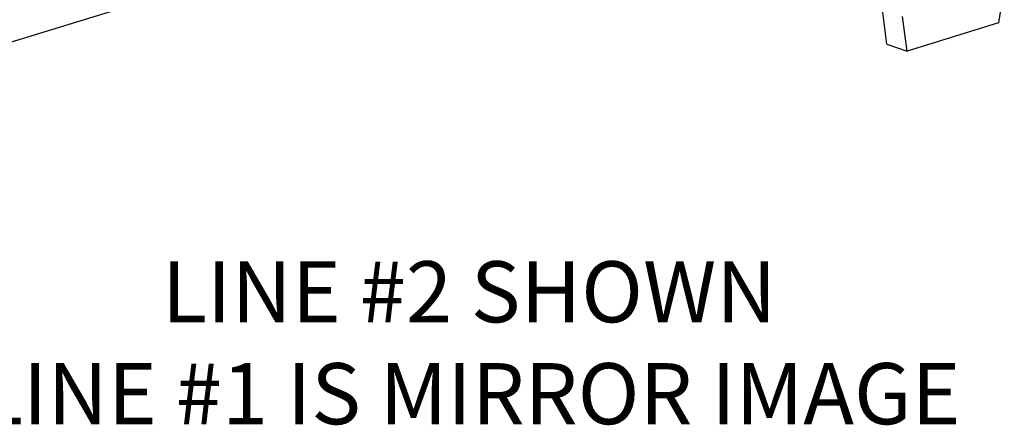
# Model space of a CAD drawing. Header units: inches. Extents: x 0.1 to 43.9, y 0.1 to 33.9.
# Tile 9 of 17: x 33.3 to 38.1, y 18.1 to 20.1. Entities that reach past the tile are written whole.
import ezdxf

# ---------------------------------------------------------------- set-up
doc = ezdxf.new("R2010")
doc.units = ezdxf.units.IN
doc.header["$MEASUREMENT"] = 0

msp = doc.modelspace()

# ---------------------------------------------------------------- linework, layer by layer
at = {"color": 7, "linetype": 'Continuous', "lineweight": 25}
for p, q in [((33.1261, 19.9889), (34.1916, 20.3159)), ((38.1369, 20.3085), (38.1092, 20.1234)), ((37.5609, 20.0191), (37.5385, 20.1888)), ((37.6598, 19.9854), (37.6375, 20.1552)), ((38.1092, 20.1234), (37.6598, 19.9854)), ((37.5609, 20.0191), (37.6598, 19.9854))]:
    msp.add_line(p, q, dxfattribs=at)

# ---------------------------------------------------------------- texts
at = {"insert": (35.5102, 18.9536), "char_height": 0.3, "attachment_point": 2}
msp.add_mtext_dynamic_manual_height_columns('LINE #2 SHOWN\\PLINE #1 IS MIRROR IMAGE', width=8.318448, gutter_width=0.069, heights=[0], dxfattribs=at)

doc.saveas('drawing.dxf')
